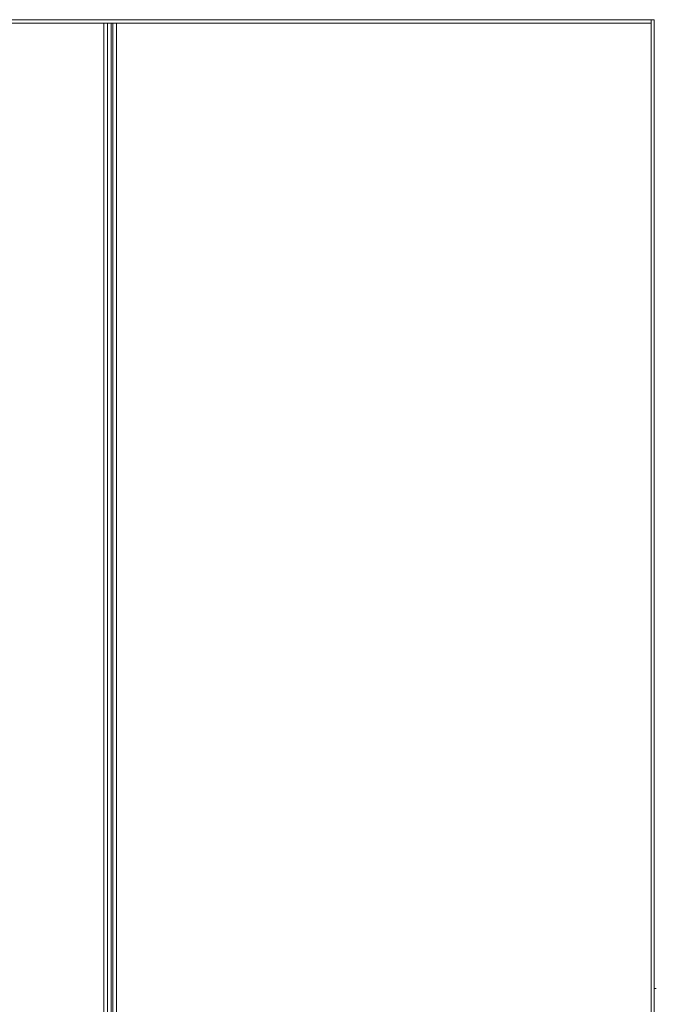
# Model space of a CAD drawing. Header units: millimetres. Extents: x -41968 to 54113, y -9946 to 101810.
# Tile 129 of 174: x 158 to 905, y 32668 to 33827. Entities that reach past the tile are written whole.
import ezdxf

# ---------------------------------------------------------------- set-up
doc = ezdxf.new("R2010")
doc.units = ezdxf.units.MM
doc.layers.add('CERNA', color=7, linetype='Continuous', lineweight=15)
doc.layers.add('UT-potrubi_privodni', color=3, linetype='Continuous', lineweight=50)

# ---------------------------------------------------------------- blocks, each defined once
blk = doc.blocks.new('CONDENSINOX_50_2')
at = {"layer": 'CERNA'}
for points in [[(-743.8, 3773.7), (106.8, 3773.7)], [(-740.1, 3769.5), (111.1, 3769.5)], [(96.1, 215.4), (96.1, 3769.5)], [(100.4, 3769.5), (100.4, 213.2)], [(104.7, 3769.5), (104.7, 215.4)], [(106.8, 3773.7), (743.7, 3773.7)], [(106.8, 211.1), (106.8, 3769.5)], [(111.1, 3769.5), (740.1, 3769.5)], [(111.1, 3769.5), (111.1, 215.4)], [(740.1, 3769.5), (740.1, 3773.7)], [(740.1, 215.4), (740.1, 3769.5)], [(743.7, 211.1), (743.7, 3773.7)], [(743.7, 2633.6), (745.9, 2633.6)]]:
    blk.add_lwpolyline(points, dxfattribs=at)

msp = doc.modelspace()

# ---------------------------------------------------------------- block references
at = {"layer": 'UT-potrubi_privodni', "ltscale": 10}
msp.add_blockref('CONDENSINOX_50_2', (160.977, 30053.626), dxfattribs=at)

doc.saveas('drawing.dxf')
